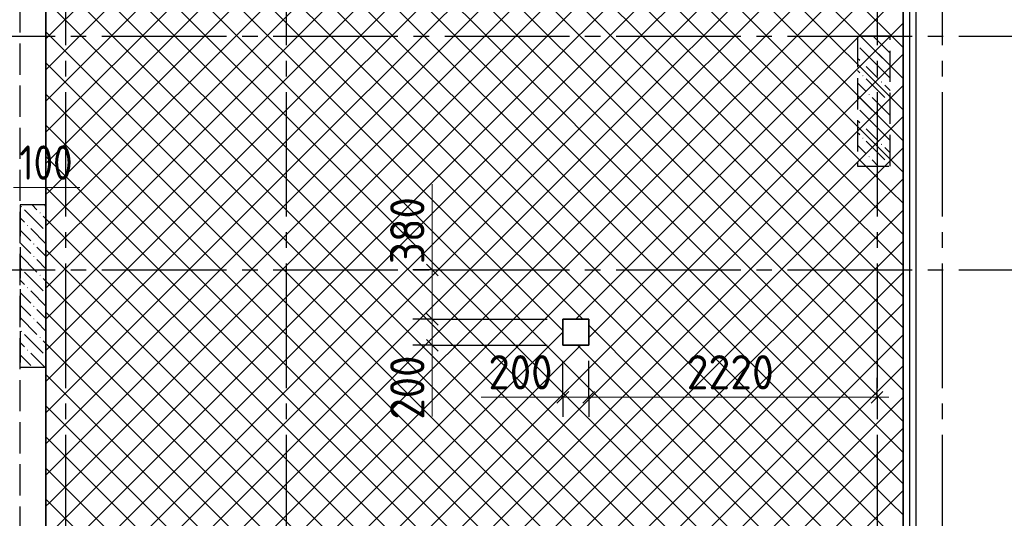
# Model space of a CAD drawing. Header units: millimetres. Extents: x 0 to 50400, y 0 to 36643.
# Tile 12 of 15: x 33463 to 41045, y 17449 to 21289. Entities that reach past the tile are written whole.
import ezdxf

# ---------------------------------------------------------------- set-up
doc = ezdxf.new("R2010")
doc.units = ezdxf.units.MM
doc.linetypes.add('______2', pattern=[324, 240, -84])
doc.linetypes.add('______5', pattern=[1320, 960, -120, 120, -120])
for name, color, linetype, lineweight in [('Standard', 7, 'Continuous', 25), ('ЖБ Перекрытие верхний уровень', 7, 'Continuous', 35), ('ЖБ Пилон', 7, 'Continuous', 35), ('Общий01', 7, 'Continuous', 13), ('Примечания', 7, 'Continuous', 13), ('Размерная линия_ общее', 7, 'Continuous', 13)]:
    doc.layers.add(name, color=color, linetype=linetype, lineweight=lineweight)
doc.layers.add('Оси', color=7, linetype='______5', true_color=0x656565)
doc.styles.add('ISOCPEUR', font='txt')

msp = doc.modelspace()

# ---------------------------------------------------------------- hatches: boundary and pattern name
at = {"layer": 'ЖБ Пилон', "linetype": 'Continuous', "lineweight": -3, "transparency": 33554687}
for points in [[(40142.8, 21145.3), (40147.6, 21150.1), (40152.4, 21145.3), (40147.6, 21140.5)], [(40046.8, 21049.3), (40051.6, 21054.1), (40056.4, 21049.3), (40051.6, 21044.5)], [(39950.8, 20953.3), (39955.6, 20958.1), (39960.4, 20953.3), (39955.6, 20948.5)], [(39950.8, 20857.3), (39955.6, 20862.1), (39960.4, 20857.3), (39955.6, 20852.5)], [(40094.8, 20809.3), (40099.6, 20814.1), (40104.4, 20809.3), (40099.6, 20804.5)], [(39998.8, 20713.3), (40003.6, 20718.1), (40008.4, 20713.3), (40003.6, 20708.5)], [(40142.8, 20665.3), (40147.6, 20670.1), (40152.4, 20665.3), (40147.6, 20660.5)], [(40046.8, 20569.3), (40051.6, 20574.1), (40056.4, 20569.3), (40051.6, 20564.5)], [(39950.8, 20473.3), (39955.6, 20478.1), (39960.4, 20473.3), (39955.6, 20468.5)], [(39950.8, 20377.3), (39955.6, 20382.1), (39960.4, 20377.3), (39955.6, 20372.5)], [(40094.8, 20329.3), (40099.6, 20334.1), (40104.4, 20329.3), (40099.6, 20324.5)], [(39998.8, 20233.3), (40003.6, 20238.1), (40008.4, 20233.3), (40003.6, 20228.5)], [(40142.8, 20185.3), (40147.6, 20190.1), (40152.4, 20185.3), (40147.6, 20180.5)], [(33470.8, 19849.3), (33475.6, 19854.1), (33480.4, 19849.3), (33475.6, 19844.5)], [(33614.8, 19801.3), (33619.6, 19806.1), (33624.4, 19801.3), (33619.6, 19796.5)], [(33518.8, 19705.3), (33523.6, 19710.1), (33528.4, 19705.3), (33523.6, 19700.5)], [(33662.8, 19657.3), (33665.1, 19659.6), (33665.1, 19655)], [(33566.8, 19561.3), (33571.6, 19566.1), (33576.4, 19561.3), (33571.6, 19556.5)], [(33566.8, 19465.3), (33571.6, 19470.1), (33576.4, 19465.3), (33571.6, 19460.5)], [(33470.8, 19369.3), (33475.6, 19374.1), (33480.4, 19369.3), (33475.6, 19364.5)], [(33614.8, 19321.3), (33619.6, 19326.1), (33624.4, 19321.3), (33619.6, 19316.5)], [(33518.8, 19225.3), (33523.6, 19230.1), (33528.4, 19225.3), (33523.6, 19220.5)], [(33662.8, 19177.3), (33665.1, 19179.6), (33665.1, 19175)], [(33566.8, 19081.3), (33571.6, 19086.1), (33576.4, 19081.3), (33571.6, 19076.5)], [(33566.8, 18985.3), (33571.6, 18990.1), (33576.4, 18985.3), (33571.6, 18980.5)], [(33470.8, 18889.3), (33475.6, 18894.1), (33480.4, 18889.3), (33475.6, 18884.5)], [(33614.8, 18841.3), (33619.6, 18846.1), (33624.4, 18841.3), (33619.6, 18836.5)], [(33518.8, 18745.3), (33523.6, 18750.1), (33528.4, 18745.3), (33523.6, 18740.5)], [(33662.8, 18697.3), (33665.1, 18699.6), (33665.1, 18695)]]:
    msp.add_hatch(color=7, dxfattribs=at).paths.add_polyline_path(points, flags=16)

# ---------------------------------------------------------------- linework, layer by layer
at = {"layer": 'Standard', "color": 253, "linetype": '______2', "lineweight": -3, "true_color": 0xababab, "transparency": 33554687}
msp.add_line((33464.9, 16653.4), (33465.1, 22332.4), dxfattribs=at)
at = {"layer": 'Standard', "color": 254, "linetype": 'Continuous', "lineweight": -3, "true_color": 0xc4c4ff, "transparency": 33554687}
msp.add_lwpolyline([(8915.1, 10212.4), (40365.1, 10212.4), (40365.1, 32712.4), (8915.1, 32712.4), (8915.1, 10212.4)], dxfattribs=at)
at = {"layer": 'ЖБ Перекрытие верхний уровень', "color": 7, "linetype": 'Continuous', "lineweight": 35, "transparency": 33554687}
for p, q in [((33664.9, 10312.4), (33664.9, 32612.4)), ((33664.9, 32612.4), (33664.9, 10312.4)), ((33664.9, 10312.4), (33664.9, 32612.4)), ((40265.1, 10312.4), (40265.1, 32612.4)), ((37845.1, 18982.4), (37645.1, 18982.4)), ((37645.1, 18982.4), (37645.1, 18782.4)), ((37845.1, 18782.4), (37845.1, 18982.4)), ((37645.1, 18782.4), (37845.1, 18782.4))]:
    msp.add_line(p, q, dxfattribs=at)
at = {"layer": 'ЖБ Перекрытие верхний уровень', "color": 254, "linetype": 'Continuous', "lineweight": 18, "transparency": 33554687}
for p, q in [((33664.9, 21142.6), (34891.6, 22369.3)), ((33664.9, 20902.6), (35131.6, 22369.3)), ((33664.9, 20662.6), (35371.6, 22369.3)), ((33664.9, 20422.6), (35611.6, 22369.3)), ((33664.9, 20182.6), (35851.6, 22369.3)), ((33691.6, 22369.3), (35851.6, 20209.3)), ((33931.6, 22369.3), (35851.6, 20449.3)), ((34171.6, 22369.3), (35851.6, 20689.3)), ((34411.6, 22369.3), (35851.6, 20929.3)), ((34651.6, 22369.3), (35851.6, 21169.3)), ((36811.6, 22369.3), (38251.6, 20929.3)), ((37051.6, 22369.3), (38251.6, 21169.3)), ((38251.6, 21169.3), (39451.6, 22369.3)), ((38251.6, 20929.3), (39691.6, 22369.3)), ((38251.6, 20689.3), (39931.6, 22369.3)), ((38251.6, 20449.3), (40171.6, 22369.3)), ((38251.6, 22369.3), (40265.1, 20355.8)), ((38491.6, 22369.3), (40265.1, 20595.8)), ((38731.6, 22369.3), (40265.1, 20835.8)), ((38971.6, 22369.3), (40265.1, 21075.8)), ((38251.6, 20209.3), (40265.1, 22222.8)), ((33664.9, 22156), (35851.6, 19969.3)), ((33691.6, 19969.3), (35851.6, 22129.3)), ((38251.6, 22129.3), (40265.1, 20115.8)), ((33664.9, 21916), (35611.6, 19969.3)), ((38251.6, 19969.3), (40265.1, 21982.8)), ((33931.6, 19969.3), (35851.6, 21889.3)), ((38251.6, 21889.3), (40171.6, 19969.3)), ((38491.6, 19969.3), (40265.1, 21742.8)), ((33664.9, 21676), (35371.6, 19969.3)), ((34171.6, 19969.3), (35851.6, 21649.3)), ((35851.6, 21649.3), (37531.6, 19969.3)), ((38251.6, 21649.3), (39931.6, 19969.3)), ((38731.6, 19969.3), (40265.1, 21502.8)), ((33664.9, 21436), (35131.6, 19969.3)), ((34411.6, 19969.3), (35851.6, 21409.3)), ((35851.6, 21409.3), (37291.6, 19969.3)), ((38251.6, 21409.3), (39691.6, 19969.3)), ((38971.6, 19969.3), (40265.1, 21262.8)), ((33664.9, 21196), (34891.6, 19969.3)), ((34651.6, 19969.3), (35851.6, 21169.3)), ((35851.6, 21169.3), (37051.6, 19969.3)), ((38251.6, 21169.3), (39451.6, 19969.3)), ((39211.6, 19969.3), (40265.1, 21022.8)), ((33664.9, 20956), (34651.6, 19969.3)), ((34891.6, 19969.3), (35851.6, 20929.3)), ((35851.6, 20929.3), (36811.6, 19969.3)), ((38251.6, 20929.3), (39211.6, 19969.3)), ((39451.6, 19969.3), (40265.1, 20782.8)), ((33664.9, 20716), (34411.6, 19969.3)), ((35131.6, 19969.3), (35851.6, 20689.3)), ((35851.6, 20689.3), (36571.6, 19969.3)), ((38251.6, 20689.3), (38971.6, 19969.3)), ((33664.9, 20476), (34171.6, 19969.3)), ((39691.6, 19969.3), (40265.1, 20542.8)), ((35371.6, 19969.3), (35851.6, 20449.3)), ((35851.6, 20449.3), (36331.6, 19969.3)), ((37771.6, 19969.3), (38251.6, 20449.3)), ((38251.6, 20449.3), (38731.6, 19969.3)), ((39931.6, 19969.3), (40265.1, 20302.8)), ((33664.9, 20236), (33931.6, 19969.3)), ((35611.6, 19969.3), (35851.6, 20209.3)), ((35851.6, 20209.3), (36091.6, 19969.3)), ((38011.6, 19969.3), (38251.6, 20209.3)), ((38251.6, 20209.3), (38491.6, 19969.3)), ((40171.6, 19969.3), (40265.1, 20062.8)), ((33664.9, 19996), (33691.6, 19969.3)), ((33664.9, 19942.6), (33691.6, 19969.3)), ((33664.9, 19702.6), (33931.6, 19969.3)), ((33664.9, 19462.6), (34171.6, 19969.3)), ((33664.9, 19222.6), (34411.6, 19969.3)), ((33664.9, 18982.6), (34651.6, 19969.3)), ((33664.9, 18742.6), (34891.6, 19969.3)), ((33664.9, 18502.6), (35131.6, 19969.3)), ((33664.9, 18262.6), (35371.6, 19969.3)), ((33664.9, 18022.6), (35611.6, 19969.3)), ((33664.9, 17782.6), (35851.6, 19969.3)), ((33691.6, 19969.3), (35851.6, 17809.3)), ((33931.6, 19969.3), (35851.6, 18049.3)), ((34171.6, 19969.3), (35851.6, 18289.3)), ((34411.6, 19969.3), (35851.6, 18529.3)), ((34651.6, 19969.3), (35851.6, 18769.3)), ((34891.6, 19969.3), (35851.6, 19009.3)), ((35131.6, 19969.3), (35851.6, 19249.3)), ((35371.6, 19969.3), (35851.6, 19489.3)), ((35611.6, 19969.3), (35851.6, 19729.3)), ((35851.6, 19729.3), (36091.6, 19969.3)), ((35851.6, 19489.3), (36331.6, 19969.3)), ((35851.6, 19249.3), (36571.6, 19969.3)), ((35851.6, 19009.3), (36811.6, 19969.3)), ((35851.6, 18769.3), (37051.6, 19969.3)), ((35851.6, 18529.3), (37291.6, 19969.3)), ((35851.6, 18289.3), (37531.6, 19969.3)), ((35851.6, 19969.3), (38251.6, 17569.3)), ((36091.6, 19969.3), (38251.6, 17809.3)), ((36331.6, 19969.3), (38251.6, 18049.3)), ((36571.6, 19969.3), (37645.1, 18895.8)), ((36811.6, 19969.3), (37798.5, 18982.4)), ((37771.6, 19969.3), (38251.6, 19489.3)), ((38011.6, 19969.3), (38251.6, 19729.3)), ((38251.6, 19729.3), (38491.6, 19969.3)), ((38251.6, 19489.3), (38731.6, 19969.3)), ((38251.6, 19249.3), (38971.6, 19969.3)), ((38251.6, 19009.3), (39211.6, 19969.3)), ((38251.6, 18769.3), (39451.6, 19969.3)), ((38251.6, 18529.3), (39691.6, 19969.3)), ((38251.6, 18289.3), (39931.6, 19969.3)), ((38251.6, 18049.3), (40171.6, 19969.3)), ((38251.6, 19969.3), (40265.1, 17955.8)), ((38491.6, 19969.3), (40265.1, 18195.8)), ((38731.6, 19969.3), (40265.1, 18435.8)), ((38971.6, 19969.3), (40265.1, 18675.8)), ((39211.6, 19969.3), (40265.1, 18915.8)), ((39451.6, 19969.3), (40265.1, 19155.8)), ((39691.6, 19969.3), (40265.1, 19395.8)), ((39931.6, 19969.3), (40265.1, 19635.8)), ((40171.6, 19969.3), (40265.1, 19875.8)), ((38251.6, 17809.3), (40265.1, 19822.8)), ((33664.9, 19756), (35851.6, 17569.3)), ((33691.6, 17569.3), (35851.6, 19729.3)), ((35851.6, 19729.3), (38011.6, 17569.3)), ((38251.6, 19729.3), (40265.1, 17715.8)), ((38251.6, 17569.3), (40265.1, 19582.8)), ((33664.9, 19516), (35611.6, 17569.3)), ((33931.6, 17569.3), (35851.6, 19489.3)), ((35851.6, 19489.3), (37771.6, 17569.3)), ((38251.6, 19489.3), (40171.6, 17569.3)), ((38491.6, 17569.3), (40265.1, 19342.8)), ((33664.9, 19276), (35371.6, 17569.3)), ((34171.6, 17569.3), (35851.6, 19249.3)), ((35851.6, 19249.3), (37531.6, 17569.3)), ((37845.1, 18842.8), (38251.6, 19249.3)), ((38251.6, 19249.3), (39931.6, 17569.3)), ((33664.9, 19036), (35131.6, 17569.3)), ((38731.6, 17569.3), (40265.1, 19102.8)), ((34411.6, 17569.3), (35851.6, 19009.3)), ((35851.6, 19009.3), (37291.6, 17569.3)), ((36811.6, 17569.3), (38251.6, 19009.3)), ((38251.6, 19009.3), (39691.6, 17569.3)), ((36331.6, 17569.3), (37645.1, 18882.8)), ((37845.1, 18935.8), (38251.6, 18529.3)), ((38971.6, 17569.3), (40265.1, 18862.8)), ((33664.9, 18796), (34891.6, 17569.3)), ((34651.6, 17569.3), (35851.6, 18769.3)), ((35851.6, 18769.3), (37051.6, 17569.3)), ((36571.6, 17569.3), (37784.7, 18782.4)), ((37051.6, 17569.3), (38251.6, 18769.3)), ((37758.5, 18782.4), (38251.6, 18289.3)), ((38251.6, 18769.3), (39451.6, 17569.3)), ((39211.6, 17569.3), (40265.1, 18622.8)), ((33664.9, 18556), (34651.6, 17569.3)), ((34891.6, 17569.3), (35851.6, 18529.3)), ((35851.6, 18529.3), (36811.6, 17569.3)), ((37291.6, 17569.3), (38251.6, 18529.3)), ((38251.6, 18529.3), (39211.6, 17569.3)), ((39451.6, 17569.3), (40265.1, 18382.8)), ((33664.9, 18316), (34411.6, 17569.3)), ((35131.6, 17569.3), (35851.6, 18289.3)), ((35851.6, 18289.3), (36571.6, 17569.3)), ((37531.6, 17569.3), (38251.6, 18289.3)), ((38251.6, 18289.3), (38971.6, 17569.3)), ((39691.6, 17569.3), (40265.1, 18142.8)), ((33664.9, 18076), (34171.6, 17569.3)), ((35371.6, 17569.3), (35851.6, 18049.3)), ((35851.6, 18049.3), (36331.6, 17569.3)), ((37771.6, 17569.3), (38251.6, 18049.3)), ((38251.6, 18049.3), (38731.6, 17569.3)), ((39931.6, 17569.3), (40265.1, 17902.8)), ((33664.9, 17836), (33931.6, 17569.3)), ((35611.6, 17569.3), (35851.6, 17809.3)), ((35851.6, 17809.3), (36091.6, 17569.3)), ((38011.6, 17569.3), (38251.6, 17809.3)), ((38251.6, 17809.3), (38491.6, 17569.3)), ((33664.9, 17596), (33691.6, 17569.3)), ((40171.6, 17569.3), (40265.1, 17662.8)), ((33664.9, 17542.6), (33691.6, 17569.3)), ((33664.9, 17302.6), (33931.6, 17569.3)), ((33664.9, 17062.6), (34171.6, 17569.3)), ((33664.9, 16822.6), (34411.6, 17569.3)), ((33664.9, 16582.6), (34651.6, 17569.3)), ((33664.9, 16342.6), (34891.6, 17569.3)), ((33664.9, 16102.6), (35131.6, 17569.3)), ((33664.9, 15862.6), (35371.6, 17569.3)), ((33664.9, 15622.6), (35611.6, 17569.3)), ((33664.9, 15382.6), (35851.6, 17569.3)), ((33691.6, 17569.3), (35851.6, 15409.3)), ((33931.6, 17569.3), (35851.6, 15649.3)), ((34171.6, 17569.3), (35851.6, 15889.3)), ((34411.6, 17569.3), (35851.6, 16129.3)), ((34651.6, 17569.3), (35851.6, 16369.3)), ((34891.6, 17569.3), (35851.6, 16609.3)), ((35131.6, 17569.3), (35851.6, 16849.3)), ((35371.6, 17569.3), (35851.6, 17089.3)), ((35611.6, 17569.3), (35851.6, 17329.3)), ((35851.6, 17329.3), (36091.6, 17569.3)), ((35851.6, 17089.3), (36331.6, 17569.3)), ((35851.6, 16849.3), (36571.6, 17569.3)), ((35851.6, 16609.3), (36811.6, 17569.3)), ((35851.6, 16369.3), (37051.6, 17569.3)), ((35851.6, 16129.3), (37291.6, 17569.3)), ((35851.6, 15889.3), (37531.6, 17569.3)), ((35851.6, 15649.3), (37771.6, 17569.3)), ((35851.6, 15409.3), (38011.6, 17569.3)), ((35851.6, 15169.3), (38251.6, 17569.3)), ((35851.6, 17569.3), (38251.6, 15169.3)), ((36091.6, 17569.3), (38251.6, 15409.3)), ((36331.6, 17569.3), (38251.6, 15649.3)), ((36571.6, 17569.3), (38251.6, 15889.3)), ((36811.6, 17569.3), (38251.6, 16129.3)), ((37051.6, 17569.3), (38251.6, 16369.3)), ((37291.6, 17569.3), (38251.6, 16609.3)), ((37531.6, 17569.3), (38251.6, 16849.3)), ((37771.6, 17569.3), (38251.6, 17089.3)), ((38011.6, 17569.3), (38251.6, 17329.3)), ((38251.6, 17329.3), (38491.6, 17569.3)), ((38251.6, 17089.3), (38731.6, 17569.3)), ((38251.6, 16849.3), (38971.6, 17569.3)), ((38251.6, 16609.3), (39211.6, 17569.3)), ((38251.6, 16369.3), (39451.6, 17569.3)), ((38251.6, 16129.3), (39691.6, 17569.3)), ((38251.6, 15889.3), (39931.6, 17569.3)), ((38251.6, 15649.3), (40171.6, 17569.3)), ((38251.6, 17569.3), (40265.1, 15555.8)), ((38491.6, 17569.3), (40265.1, 15795.8)), ((38731.6, 17569.3), (40265.1, 16035.8)), ((38971.6, 17569.3), (40265.1, 16275.8)), ((39211.6, 17569.3), (40265.1, 16515.8)), ((39451.6, 17569.3), (40265.1, 16755.8)), ((39691.6, 17569.3), (40265.1, 16995.8)), ((39931.6, 17569.3), (40265.1, 17235.8)), ((40171.6, 17569.3), (40265.1, 17475.8))]:
    msp.add_line(p, q, dxfattribs=at)
for points in [[(35851.6, 21169.3), (36863.9, 22181.6), (36863.9, 22181.6), (37051.6, 22369.3)], [(35851.6, 20929.3), (36920.3, 21998), (36920.3, 21998), (37291.6, 22369.3)], [(35851.6, 20689.3), (36976.6, 21814.3), (36976.6, 21814.3), (37531.6, 22369.3)], [(35851.6, 20449.3), (37032.9, 21630.6), (37032.9, 21630.6), (37771.6, 22369.3)], [(35851.6, 20209.3), (37089.2, 21446.9), (37089.2, 21446.9), (38011.6, 22369.3)], [(35851.6, 19969.3), (37145.6, 21263.3), (37145.6, 21263.3), (38251.6, 22369.3)], [(35851.6, 22369.3), (37228.7, 20992.2), (37228.7, 20992.2), (38251.6, 19969.3)], [(36091.6, 22369.3), (37122.6, 21338.3), (37122.6, 21338.3), (38251.6, 20209.3)], [(36331.6, 22369.3), (37016.4, 21684.5), (37016.4, 21684.5), (38251.6, 20449.3)], [(36571.6, 22369.3), (36910.2, 22030.7), (36910.2, 22030.7), (38251.6, 20689.3)], [(35851.6, 22129.3), (37334.9, 20646), (37334.9, 20646), (38011.6, 19969.3)], [(36091.6, 19969.3), (37201.9, 21079.6), (37201.9, 21079.6), (38251.6, 22129.3)], [(35851.6, 21889.3), (37441, 20299.8), (37441, 20299.8), (37771.6, 19969.3)], [(36331.6, 19969.3), (37258.2, 20895.9), (37258.2, 20895.9), (38251.6, 21889.3)], [(36571.6, 19969.3), (37314.6, 20712.3), (37314.6, 20712.3), (38251.6, 21649.3)], [(36811.6, 19969.3), (37370.9, 20528.6), (37370.9, 20528.6), (38251.6, 21409.3)], [(37051.6, 19969.3), (37427.2, 20344.9), (37427.2, 20344.9), (38251.6, 21169.3)], [(37291.6, 19969.3), (37483.5, 20161.3), (37483.5, 20161.3), (38251.6, 20929.3)], [(37531.6, 19969.3), (37539.9, 19977.6), (37539.9, 19977.6), (38251.6, 20689.3)], [(35851.6, 18049.3), (37596.2, 19793.9), (37596.2, 19793.9), (37771.6, 19969.3)], [(35851.6, 17809.3), (37652.5, 19610.2), (37652.5, 19610.2), (38011.6, 19969.3)], [(35851.6, 17569.3), (37708.9, 19426.6), (37708.9, 19426.6), (38251.6, 19969.3)], [(37051.6, 19969.3), (37759.5, 19261.3), (37759.5, 19261.3), (38251.6, 18769.3)], [(37291.6, 19969.3), (37653.4, 19607.5), (37653.4, 19607.5), (38251.6, 19009.3)], [(37531.6, 19969.3), (37547.2, 19953.7), (37547.2, 19953.7), (38251.6, 19249.3)], [(36091.6, 17569.3), (37765.2, 19242.9), (37765.2, 19242.9), (38251.6, 19729.3)], [(37744.7, 18982.4), (37821.5, 19059.2), (37821.5, 19059.2), (38251.6, 19489.3)]]:
    msp.add_lwpolyline(points, dxfattribs=at)
at = {"layer": 'ЖБ Пилон', "color": 253, "linetype": '______2', "lineweight": -3, "true_color": 0xa0a0a0, "transparency": 33554687}
for p, q in [((40165.1, 21162.4), (39915.1, 21162.4)), ((39915.1, 21162.4), (39915.1, 20162.4)), ((40165.1, 20162.4), (40165.1, 21162.4)), ((39915.1, 20162.4), (40165.1, 20162.4)), ((33665.1, 19862.4), (33465.1, 19862.4)), ((33465.1, 19862.4), (33465.1, 18612.4)), ((33665.1, 18612.4), (33665.1, 19862.4)), ((33465.1, 18612.4), (33665.1, 18612.4))]:
    msp.add_line(p, q, dxfattribs=at)
at = {"layer": 'ЖБ Пилон', "color": 253, "linetype": 'Continuous', "lineweight": -3, "true_color": 0xa0a0a0, "transparency": 33554687}
for p, q in [((39938.5, 21162.4), (40027.6, 21073.3)), ((40165.1, 21031.8), (40034.5, 21162.4)), ((40075.6, 20929.3), (39931.6, 21073.3)), ((40075.6, 21025.3), (40165.1, 20935.8)), ((39915.1, 20993.8), (39931.6, 20977.3)), ((39979.6, 20929.3), (40075.6, 20833.3)), ((40075.6, 20929.3), (40165.1, 20839.8)), ((39931.6, 20881.3), (39915.1, 20897.8)), ((39915.1, 20801.8), (39979.6, 20737.3)), ((39979.6, 20833.3), (40123.6, 20689.3)), ((40165.1, 20743.8), (40123.6, 20785.3)), ((39915.1, 20705.8), (40027.6, 20593.3)), ((40165.1, 20551.8), (40027.6, 20689.3)), ((40075.6, 20449.3), (39931.6, 20593.3)), ((39915.1, 20513.8), (39931.6, 20497.3)), ((40075.6, 20545.3), (40165.1, 20455.8)), ((39931.6, 20401.3), (39915.1, 20417.8)), ((39979.6, 20449.3), (40075.6, 20353.3)), ((40075.6, 20449.3), (40165.1, 20359.8)), ((39915.1, 20321.8), (39979.6, 20257.3)), ((39979.6, 20353.3), (40123.6, 20209.3)), ((40165.1, 20263.8), (40123.6, 20305.3)), ((39915.1, 20225.8), (39978.5, 20162.4)), ((40074.5, 20162.4), (40027.6, 20209.3)), ((33499.6, 19825.3), (33643.6, 19681.3)), ((33558.5, 19862.4), (33595.6, 19825.3)), ((33654.5, 19862.4), (33665.1, 19851.8)), ((33499.6, 19729.3), (33465.1, 19763.8)), ((33643.6, 19777.3), (33665.1, 19755.8)), ((33465.1, 19667.8), (33547.6, 19585.3)), ((33547.6, 19681.3), (33665.1, 19563.8)), ((33465.1, 19571.8), (33547.6, 19489.3)), ((33643.6, 19489.3), (33595.6, 19537.3)), ((33665.1, 19467.8), (33643.6, 19489.3)), ((33465.1, 19475.8), (33595.6, 19345.3)), ((33595.6, 19441.3), (33665.1, 19371.8)), ((33499.6, 19345.3), (33643.6, 19201.3)), ((33499.6, 19249.3), (33465.1, 19283.8)), ((33643.6, 19297.3), (33665.1, 19275.8)), ((33465.1, 19187.8), (33547.6, 19105.3)), ((33547.6, 19201.3), (33665.1, 19083.8)), ((33465.1, 19091.8), (33547.6, 19009.3)), ((33643.6, 19009.3), (33595.6, 19057.3)), ((33465.1, 18995.8), (33595.6, 18865.3)), ((33595.6, 18961.3), (33665.1, 18891.8)), ((33665.1, 18987.8), (33643.6, 19009.3)), ((33499.6, 18769.3), (33465.1, 18803.8)), ((33499.6, 18865.3), (33643.6, 18721.3)), ((33643.6, 18817.3), (33665.1, 18795.8)), ((33465.1, 18707.8), (33547.6, 18625.3)), ((33547.6, 18721.3), (33656.5, 18612.4))]:
    msp.add_line(p, q, dxfattribs=at)
at = {"layer": 'Общий01', "color": 7, "linetype": 'Continuous', "lineweight": 25, "transparency": 33554687}
msp.add_lwpolyline([(40915.1, 32612.4), (40315.1, 32612.4), (40315.1, 10312.4), (40915.1, 10312.4)], dxfattribs=at)
at = {"layer": 'Оси', "color": 8, "linetype": '______5', "lineweight": -3, "transparency": 33554687}
for p, q in [((33815.1, 32612.4), (33815.1, 8317)), ((35515.1, 32612.4), (35515.1, 8317)), ((40065.1, 32612.4), (40065.1, 8317)), ((40565.1, 32612.4), (40565.1, 8317)), ((9015.1, 21162.4), (42962.8, 21162.4)), ((9015.1, 19362.4), (42962.8, 19362.4))]:
    msp.add_line(p, q, dxfattribs=at)
at = {"layer": 'Примечания', "color": 7, "linetype": 'Continuous', "lineweight": 13, "transparency": 33554687}
for p, q in [((36639.7, 19362.4), (36639.7, 20022.4)), ((33414.9, 19996.9), (33924.9, 19996.9)), ((36639.7, 18762.4), (36639.7, 18232.4)), ((37645.1, 18382), (37015.1, 18382))]:
    msp.add_line(p, q, dxfattribs=at)
at = {"layer": 'Размерная линия_ общее', "color": 7, "linetype": 'Continuous', "lineweight": 13, "transparency": 33554687}
for p, q in [((33414.9, 19996.9), (33504.9, 19996.9)), ((36639.7, 19362.4), (36639.7, 19452.4)), ((36639.7, 18982.4), (36639.7, 19362.4)), ((36639.7, 18782.4), (36639.7, 18982.4)), ((36639.7, 18782.4), (36639.7, 18692.4)), ((37645.1, 18382), (37555.1, 18382)), ((37645.1, 18382), (37845.1, 18382)), ((37845.1, 18382), (40065.1, 18382)), ((40065.1, 18382), (40155.1, 18382))]:
    msp.add_line(p, q, dxfattribs=at)
at = {"layer": 'Размерная линия_ общее', "color": 253, "linetype": 'Continuous', "lineweight": -3, "true_color": 0xa0a0a0, "transparency": 33554687}
for p, q in [((36639.7, 19362.4), (36489.7, 19362.4)), ((36639.7, 19362.4), (36789.7, 19362.4)), ((36639.7, 19362.4), (37160.1, 19362.4)), ((36639.7, 18982.4), (36489.7, 18982.4)), ((36639.7, 18982.4), (36789.7, 18982.4)), ((36639.7, 18782.4), (36489.7, 18782.4)), ((36639.7, 18782.4), (36789.7, 18782.4)), ((37645.1, 18382), (37645.1, 18532)), ((37845.1, 18382), (37845.1, 18532)), ((40065.1, 18382), (40065.1, 18532)), ((37645.1, 18382), (37645.1, 18232)), ((37845.1, 18382), (37845.1, 18232)), ((40065.1, 18382), (40065.1, 18232)), ((40065.1, 18382), (40065.1, 18382))]:
    msp.add_line(p, q, dxfattribs=at)
at = {"layer": 'Размерная линия_ общее', "color": 7, "linetype": 'Continuous', "lineweight": 25, "transparency": 33554687}
for p, q in [((36684.7, 19317.4), (36594.7, 19407.4)), ((36684.7, 18937.4), (36594.7, 19027.4)), ((36684.7, 18737.4), (36594.7, 18827.4)), ((37600.1, 18337), (37690.1, 18427)), ((37800.1, 18337), (37890.1, 18427)), ((40020.1, 18337), (40110.1, 18427))]:
    msp.add_line(p, q, dxfattribs=at)
at = {"layer": 'Размерная линия_ общее', "color": 253, "linetype": 'Continuous', "lineweight": -3, "true_color": 0xa0a0a0, "transparency": 33554687}
for points in [[(36639.7, 18982.4), (37260.3, 18982.4), (37260.3, 18982.4), (37525.1, 18982.4)], [(36639.7, 18782.4), (37102.6, 18782.4), (37102.6, 18782.4), (37525.1, 18782.4)], [(37645.1, 18382), (37645.1, 18402.4), (37645.1, 18402.4), (37645.1, 18662.4)], [(37845.1, 18382), (37845.1, 18402.4), (37845.1, 18402.4), (37845.1, 18662.4)]]:
    msp.add_lwpolyline(points, dxfattribs=at)

# ---------------------------------------------------------------- texts
at = {"layer": 'Размерная линия_ общее', "color": 7, "linetype": 'Continuous', "lineweight": 25, "transparency": 33554687, "char_height": 264, "attachment_point": 7, "style": 'ISOCPEUR'}
for s, insert, width in [('\\W0.83;100', (33459.9, 20056.9), 610.286), ('\\W0.91;200', (37072.1, 18442), 674.395), ('\\W0.93;2220', (38598.7, 18442), 861.704)]:
    msp.add_mtext(s, dxfattribs=dict(at, insert=insert, width=width))
at = {"layer": 'Размерная линия_ общее', "color": 7, "linetype": 'Continuous', "lineweight": 25, "transparency": 33554687, "char_height": 264, "attachment_point": 7, "rotation": 90, "style": 'ISOCPEUR'}
for s, insert, width in [('\\W0.91;380', (36579.7, 19407.4), 674.386), ('\\W0.91;200', (36579.7, 18209.4), 674.377)]:
    msp.add_mtext(s, dxfattribs=dict(at, insert=insert, width=width))

doc.saveas('drawing.dxf')
